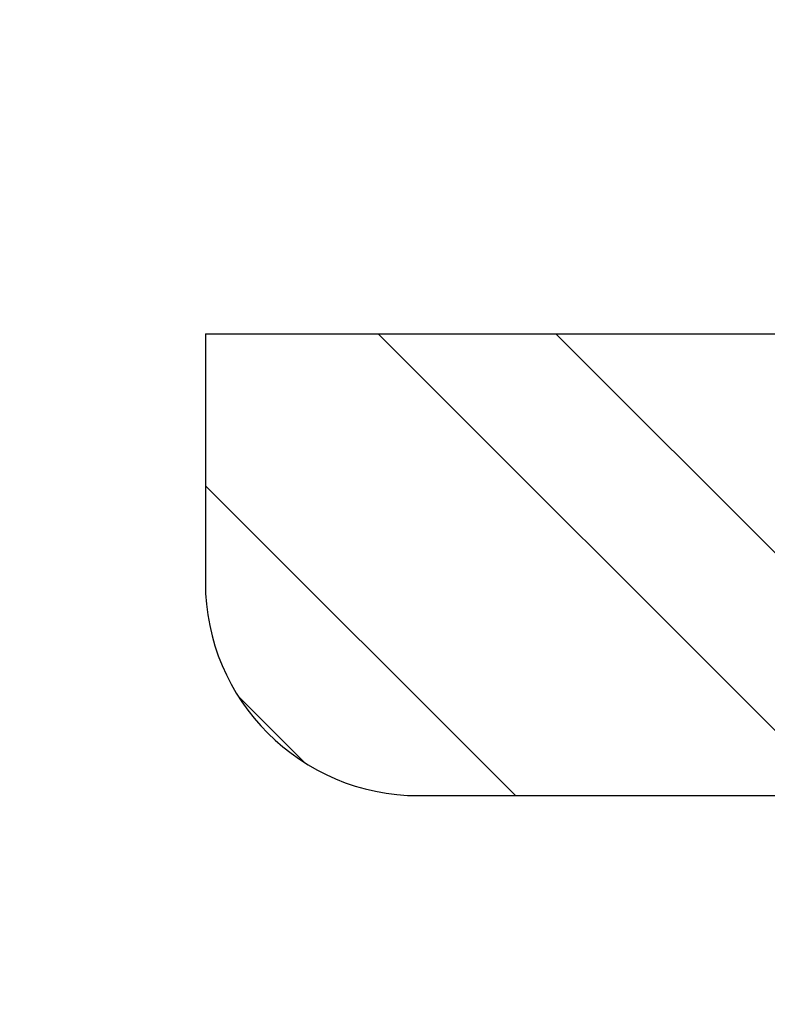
# Model space of a CAD drawing. Header units: inches. Extents: x -9715 to 27308, y -24775 to -3453.
# Tile 108 of 196: x 6768.46 to 6769.77, y -21053.65 to -21051.92. Entities that reach past the tile are written whole.
import ezdxf

# ---------------------------------------------------------------- set-up
doc = ezdxf.new("R2010")
doc.units = ezdxf.units.IN
doc.header["$MEASUREMENT"] = 0
doc.layers.get('DEFPOINTS').update_dxf_attribs({"color": 11})
doc.layers.add('S-ANNO-TEXT', color=2, linetype='Continuous')
doc.layers.add('S-SECT-SHPS', color=3, linetype='Continuous', lineweight=25)
doc.styles.add('DIM', font='ROMANS.shx', dxfattribs={"width": 0.8})
doc.dimstyles.new('DIM-16', dxfattribs={"dimscale": 0, "dimtxt": 6, "dimasz": 6, "dimexe": 3, "dimexo": 3, "dimgap": 3, "dimtad": 1, "dimdec": 1, "dimzin": 3, "dimdsep": 46, "dimlunit": 4, "dimtxsty": 'DIM', "dimcen": 0, "dimdle": 0.0625, "dimclrd": 256, "dimclre": 256, "dimclrt": 2, "dimazin": 0, "dimtfac": 1, "dimtdec": 1, "dimtmove": 1, "dimatfit": 0, "dimfxl": 0.0625, "dimfrac": 2, "dimtolj": 1, "dimtzin": 0, "dimarcsym": 0})

# ---------------------------------------------------------------- blocks, each defined once
blk = doc.blocks.new('W8x58')
at = {"layer": 'S-SECT-SHPS'}
h = blk.add_hatch(dxfattribs=at)
h.set_pattern_fill('STEEL', color=256, scale=5, angle=90, style=0)
h.set_pattern_definition([(135, (-258.76694, 192.0742), (-0.4419417, -0.4419417), []), (135, (-259.07944, 192.0742), (-0.4419417, -0.4419417), [])])
h.paths.add_polyline_path([(-4.125, 8.75), (-4.125, 8.3125, 0.414214), (-3.75, 7.9375), (-0.875, 7.9375, -0.414214), (-0.25, 7.3125), (-0.25, 1.4375, -0.414214), (-0.875, 0.8125), (-3.75, 0.8125, 0.414214), (-4.125, 0.4375), (-4.125, 0), (4.125, 0), (4.125, 0.4375, 0.414214), (3.75, 0.8125), (0.875, 0.8125, -0.414214), (0.25, 1.4375), (0.25, 7.3125, -0.414214), (0.875, 7.9375), (3.75, 7.9375, 0.414214), (4.125, 8.3125), (4.125, 8.75)])
for p, q in [((-4.125, 8.75), (4.125, 8.75)), ((-4.125, 8.75), (-4.125, 8.3125)), ((-3.75, 7.9375), (-0.875, 7.9375))]:
    blk.add_line(p, q, dxfattribs=at)
blk.add_arc((-3.75, 8.3125), 0.375, 180, 270, dxfattribs=at)
blk = doc.blocks.new('*D1294')
at = {"layer": 'DEFPOINTS', "color": 0, "transparency": 16777216}
for p in [(7252.9074, -20900.0695), (6724.9074, -21052.3878), (7252.9074, -21052.4714)]:
    blk.add_point(p, dxfattribs=at)
at = {"layer": 'S-ANNO-TEXT', "lineweight": -2, "transparency": 16777216}
for p, q in [((6724.9074, -21049.3878), (6724.9074, -20897.0695)), ((7252.9074, -21049.4714), (7252.9074, -20897.0695)), ((6732.9074, -20900.0695), (7244.9074, -20900.0695))]:
    blk.add_line(p, q, dxfattribs=at)
at = {"layer": 'S-ANNO-TEXT', "transparency": 16777216}
for points in [[(6732.9074, -20898.7362), (6732.9074, -20901.4028), (6724.9074, -20900.0695)], [(7244.9074, -20898.7362), (7244.9074, -20901.4028), (7252.9074, -20900.0695)]]:
    blk.add_solid(points, dxfattribs=at)
at = {"layer": 'S-ANNO-TEXT', "color": 2, "transparency": 16777216, "insert": (6988.9074, -20893.4992), "char_height": 8, "attachment_point": 5, "style": 'DIM'}
blk.add_mtext('\\A1;11 SPACES @ 4\'-0" = 44\'-0"', dxfattribs=at)

msp = doc.modelspace()

# ---------------------------------------------------------------- block references
at = {"layer": 'S-SECT-SHPS'}
msp.add_blockref('W8x58', (6772.90735, -21061.22135, 41.66667), dxfattribs=at)

# ---------------------------------------------------------------- dimensions: what is measured, and where the dimension line sits
at = {"layer": 'S-ANNO-TEXT'}
dim = msp.add_linear_dim(base=(7252.90735, -20900.06949, 41.66667), p1=(6724.90735, -21052.38779, 41.66667), p2=(7252.90735, -21052.47135, 41.66667), text='11 SPACES @ 4\'-0" = 44\'-0"', dimstyle='DIM-16', override={"dimscale": 1, "dimtxt": 8, "dimasz": 8, "dimgap": 1, "dimtad": 0, "dimdle": 1, "dimfrac": 1}, dxfattribs=at)
dim.commit()
dim.dimension.update_dxf_attribs({"geometry": '*D1294', "text_midpoint": (6988.90735, -20893.49923, 41.66667), "dimtype": 160})

# ---------------------------------------------------------------- leaders
msp.add_leader([(6729.14872, -21053.5858, 41.66667), (6754.20158, -20920.48886, 41.66667), (6769.7461, -20920.48886, 41.66667)], dimstyle='DIM-16', override={"dimscale": 1, "dimtxt": 8, "dimasz": 8, "dimgap": 1, "dimtad": 0, "dimdle": 1, "dimfrac": 1}, dxfattribs=at)

doc.saveas('drawing.dxf')
